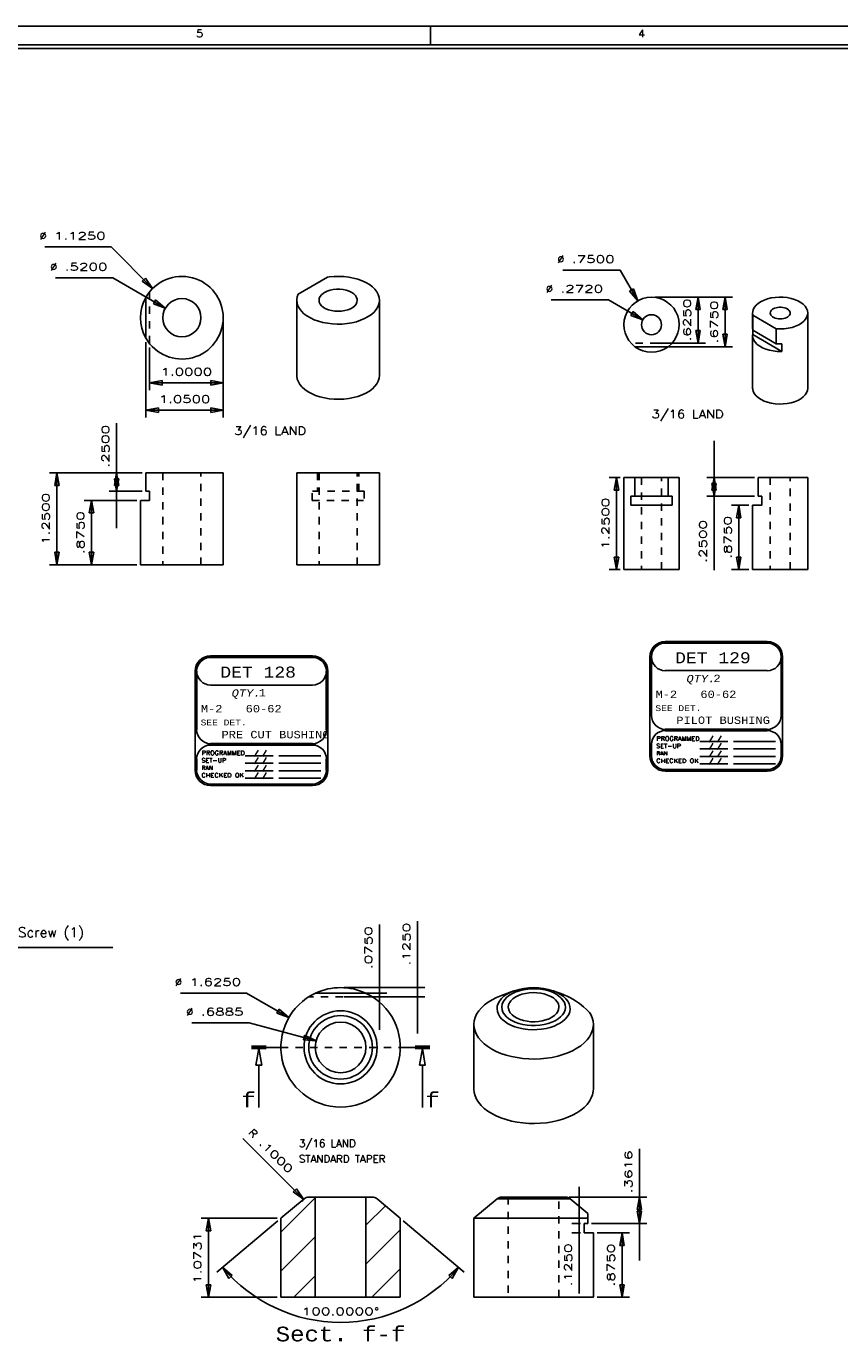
# Model space of a CAD drawing. Header units: inches. Extents: x 3 to 351, y 4 to 271.
# Tile 62 of 256: x 68 to 79, y 122 to 140. Entities that reach past the tile are written whole.
import ezdxf
from ezdxf.enums import TextEntityAlignment as Align

# ---------------------------------------------------------------- set-up
doc = ezdxf.new("R2010")
doc.units = ezdxf.units.IN
doc.header["$LTSCALE"] = 0.5
doc.header["$MEASUREMENT"] = 0
doc.linetypes.add('DIVIDE', pattern=[0.393701, 0.19685, -0.098425, 0, -0.098425])
doc.linetypes.add('HIDDEN', pattern=[0.225, 0.15, -0.075])
for name, color, linetype in [('DSS', 7, 'Continuous'), ('MFB', 7, 'Continuous'), ('PLOTVIEW1', 7, 'Continuous'), ('STR_1', 7, 'Continuous')]:
    doc.layers.add(name, color=color, linetype=linetype)
doc.styles.add('VERO0-Simplex', font='simplex_.ttf')
doc.styles.add('VERO10-Courier New', font='couri.ttf')
doc.styles.add('VERO2-Courier New', font='cour.ttf')
doc.styles.add('VERO3-RomanS', font='romans__.ttf')
doc.styles.add('VERO5-RomanD', font='romand__.ttf')

# ---------------------------------------------------------------- blocks, each defined once
blk = doc.blocks.new('ArrowheadClosed')
at = {"color": 0}
for p, q in [((0, 0), (-1, 0.18)), ((-1, 0.18), (-1, -0.18)), ((-1, -0.18), (0, 0))]:
    blk.add_line(p, q, dxfattribs=at)
blk = doc.blocks.new('ArrowheadSectionClosed')
at = {"color": 0}
for p, q in [((0, 0.02), (-1, 0.02)), ((0, 0.01), (-1, 0.01)), ((0, 0), (-1, 0)), ((0, -0.01), (-1, -0.01)), ((0, -0.02), (-1, -0.02)), ((-0.5, -0.02), (-0.7, -0.298)), ((-0.5, -0.02), (-0.3, -0.298)), ((-0.7, -0.298), (-0.3, -0.298)), ((-0.5, -0.298), (-0.5, -1))]:
    blk.add_line(p, q, dxfattribs=at)

msp = doc.modelspace()

# ---------------------------------------------------------------- linework, layer by layer
at = {"layer": 'DSS', "color": 9, "linetype": 'Continuous'}
for p, q in [((71.955, 136.109), (72.351, 136.338)), ((72.376, 136.342), (72.351, 136.338)), ((72.442, 136.348), (72.376, 136.342)), ((72.509, 136.349), (72.442, 136.348)), ((72.576, 136.346), (72.509, 136.349)), ((72.642, 136.338), (72.576, 136.346)), ((72.705, 136.326), (72.642, 136.338)), ((72.766, 136.31), (72.705, 136.326)), ((72.823, 136.289), (72.766, 136.31)), ((72.875, 136.265), (72.823, 136.289)), ((72.922, 136.238), (72.875, 136.265)), ((72.963, 136.207), (72.922, 136.238)), ((69.885, 135.506), (69.885, 136.067)), ((71.941, 136.071), (71.935, 136.032)), ((71.955, 136.109), (71.941, 136.071)), ((72.238, 136.025), (72.242, 136.051)), ((72.242, 136.051), (72.253, 136.076)), ((72.253, 136.076), (72.273, 136.1)), ((72.273, 136.1), (72.299, 136.121)), ((72.299, 136.121), (72.314, 136.131)), ((72.314, 136.131), (72.349, 136.147)), ((72.349, 136.147), (72.388, 136.161)), ((72.388, 136.161), (72.43, 136.169)), ((72.43, 136.169), (72.475, 136.174)), ((72.475, 136.174), (72.52, 136.174)), ((72.52, 136.174), (72.565, 136.169)), ((72.565, 136.169), (72.608, 136.161)), ((72.608, 136.161), (72.647, 136.147)), ((72.647, 136.147), (72.682, 136.131)), ((72.682, 136.131), (72.711, 136.111)), ((72.711, 136.111), (72.733, 136.088)), ((72.733, 136.088), (72.749, 136.063)), ((72.749, 136.063), (72.757, 136.038)), ((72.997, 136.174), (72.963, 136.207)), ((73.025, 136.138), (72.997, 136.174)), ((73.044, 136.101), (73.025, 136.138)), ((73.056, 136.063), (73.044, 136.101)), ((73.06, 136.025), (73.056, 136.063)), ((78.338, 136.044), (78.291, 136.027)), ((78.388, 136.056), (78.338, 136.044)), ((78.441, 136.064), (78.388, 136.056)), ((78.496, 136.067), (78.441, 136.064)), ((78.55, 136.066), (78.496, 136.067)), ((78.604, 136.061), (78.55, 136.066)), ((78.656, 136.05), (78.604, 136.061)), ((78.705, 136.036), (78.656, 136.05)), ((71.935, 136.032), (71.935, 136.025)), ((71.935, 136.025), (71.935, 135.004)), ((71.935, 136.025), (71.939, 135.986)), ((71.939, 135.986), (71.951, 135.948)), ((71.951, 135.948), (71.971, 135.911)), ((71.971, 135.911), (71.998, 135.875)), ((71.998, 135.875), (72.032, 135.842)), ((72.242, 135.998), (72.238, 136.025)), ((72.253, 135.973), (72.242, 135.998)), ((72.273, 135.949), (72.253, 135.973)), ((72.299, 135.928), (72.273, 135.949)), ((72.331, 135.91), (72.299, 135.928)), ((72.368, 135.895), (72.331, 135.91)), ((72.409, 135.883), (72.368, 135.895)), ((72.453, 135.877), (72.409, 135.883)), ((72.498, 135.874), (72.453, 135.877)), ((72.543, 135.877), (72.498, 135.874)), ((72.587, 135.883), (72.543, 135.877)), ((72.628, 135.895), (72.587, 135.883)), ((72.665, 135.91), (72.628, 135.895)), ((72.697, 135.928), (72.665, 135.91)), ((72.723, 135.949), (72.697, 135.928)), ((72.742, 135.973), (72.723, 135.949)), ((72.754, 135.998), (72.742, 135.973)), ((72.758, 136.025), (72.754, 135.998)), ((72.757, 136.038), (72.758, 136.025)), ((72.95, 135.831), (72.987, 135.864)), ((72.987, 135.864), (73.016, 135.899)), ((73.016, 135.899), (73.038, 135.935)), ((73.038, 135.935), (73.053, 135.973)), ((73.053, 135.973), (73.06, 136.011)), ((73.06, 135.004), (73.06, 136.025)), ((73.06, 136.011), (73.06, 136.025)), ((78.135, 135.867), (78.134, 135.851)), ((78.143, 135.898), (78.135, 135.867)), ((78.159, 135.929), (78.143, 135.898)), ((78.182, 135.957), (78.159, 135.929)), ((78.213, 135.983), (78.182, 135.957)), ((78.249, 136.007), (78.213, 135.983)), ((78.291, 136.027), (78.249, 136.007)), ((78.373, 135.851), (78.375, 135.865)), ((78.375, 135.865), (78.381, 135.878)), ((78.381, 135.878), (78.391, 135.89)), ((78.391, 135.89), (78.405, 135.902)), ((78.405, 135.902), (78.413, 135.907)), ((78.413, 135.907), (78.431, 135.915)), ((78.431, 135.915), (78.452, 135.922)), ((78.452, 135.922), (78.474, 135.927)), ((78.474, 135.927), (78.497, 135.929)), ((78.497, 135.929), (78.521, 135.929)), ((78.521, 135.929), (78.544, 135.927)), ((78.544, 135.927), (78.567, 135.922)), ((78.567, 135.922), (78.587, 135.915)), ((78.587, 135.915), (78.605, 135.907)), ((78.605, 135.907), (78.621, 135.896)), ((78.621, 135.896), (78.633, 135.884)), ((78.633, 135.884), (78.641, 135.871)), ((78.641, 135.871), (78.645, 135.858)), ((78.749, 136.017), (78.705, 136.036)), ((78.789, 135.996), (78.749, 136.017)), ((78.822, 135.971), (78.789, 135.996)), ((78.849, 135.943), (78.822, 135.971)), ((78.868, 135.913), (78.849, 135.943)), ((78.88, 135.883), (78.868, 135.913)), ((78.884, 135.851), (78.88, 135.883)), ((72.032, 135.842), (72.073, 135.811)), ((72.073, 135.811), (72.12, 135.784)), ((72.12, 135.784), (72.172, 135.76)), ((72.172, 135.76), (72.229, 135.739)), ((72.229, 135.739), (72.29, 135.723)), ((72.29, 135.723), (72.354, 135.711)), ((72.354, 135.711), (72.42, 135.703)), ((72.42, 135.703), (72.486, 135.7)), ((72.486, 135.7), (72.553, 135.701)), ((72.553, 135.701), (72.62, 135.707)), ((72.62, 135.707), (72.684, 135.718)), ((72.684, 135.718), (72.746, 135.733)), ((72.746, 135.733), (72.804, 135.752)), ((72.804, 135.752), (72.858, 135.775)), ((72.858, 135.775), (72.907, 135.802)), ((72.907, 135.802), (72.95, 135.831)), ((78.134, 135.851), (78.134, 135.647)), ((78.134, 135.851), (78.138, 135.82)), ((78.138, 135.82), (78.138, 135.616)), ((78.138, 135.82), (78.456, 135.637)), ((78.375, 135.837), (78.373, 135.851)), ((78.381, 135.824), (78.375, 135.837)), ((78.391, 135.812), (78.381, 135.824)), ((78.405, 135.801), (78.391, 135.812)), ((78.422, 135.791), (78.405, 135.801)), ((78.441, 135.783), (78.422, 135.791)), ((78.463, 135.777), (78.441, 135.783)), ((78.486, 135.774), (78.463, 135.777)), ((78.509, 135.773), (78.486, 135.774)), ((78.533, 135.774), (78.509, 135.773)), ((78.556, 135.777), (78.533, 135.774)), ((78.577, 135.783), (78.556, 135.777)), ((78.597, 135.791), (78.577, 135.783)), ((78.613, 135.801), (78.597, 135.791)), ((78.627, 135.812), (78.613, 135.801)), ((78.637, 135.824), (78.627, 135.812)), ((78.643, 135.837), (78.637, 135.824)), ((78.645, 135.851), (78.643, 135.837)), ((78.645, 135.858), (78.645, 135.851)), ((78.717, 135.671), (78.761, 135.69)), ((78.761, 135.69), (78.798, 135.713)), ((78.798, 135.713), (78.83, 135.739)), ((78.83, 135.739), (78.855, 135.767)), ((78.855, 135.767), (78.872, 135.797)), ((78.872, 135.797), (78.882, 135.828)), ((78.882, 135.828), (78.884, 135.851)), ((78.884, 134.83), (78.884, 135.851)), ((78.134, 135.647), (78.138, 135.616)), ((78.135, 135.557), (78.134, 135.545)), ((78.134, 135.545), (78.134, 134.83)), ((78.134, 135.545), (78.138, 135.513)), ((78.135, 135.557), (78.135, 135.635)), ((78.135, 135.557), (78.53, 135.329)), ((78.456, 135.433), (78.138, 135.616)), ((78.138, 135.513), (78.15, 135.483)), ((78.456, 135.433), (78.456, 135.637)), ((78.456, 135.637), (78.511, 135.635)), ((78.511, 135.635), (78.565, 135.637)), ((78.565, 135.637), (78.619, 135.644)), ((78.619, 135.644), (78.67, 135.655)), ((78.67, 135.655), (78.717, 135.671)), ((76.534, 135.392), (76.984, 135.392)), ((78.15, 135.483), (78.17, 135.453)), ((78.17, 135.453), (78.196, 135.425)), ((78.196, 135.425), (78.23, 135.4)), ((78.23, 135.4), (78.269, 135.379)), ((78.269, 135.379), (78.314, 135.36)), ((78.314, 135.36), (78.363, 135.346)), ((78.363, 135.346), (78.414, 135.335)), ((78.414, 135.335), (78.468, 135.33)), ((78.456, 135.433), (78.511, 135.43)), ((78.468, 135.33), (78.523, 135.329)), ((78.511, 135.43), (78.53, 135.431)), ((78.523, 135.329), (78.53, 135.329)), ((78.53, 135.431), (78.53, 135.329)), ((71.936, 134.991), (71.935, 135.004)), ((71.942, 134.952), (71.936, 134.991)), ((73.06, 135.004), (73.056, 134.965)), ((71.957, 134.914), (71.942, 134.952)), ((71.979, 134.878), (71.957, 134.914)), ((72.009, 134.843), (71.979, 134.878)), ((72.045, 134.811), (72.009, 134.843)), ((72.088, 134.781), (72.045, 134.811)), ((72.922, 134.791), (72.875, 134.763)), ((72.963, 134.821), (72.922, 134.791)), ((72.997, 134.855), (72.963, 134.821)), ((73.025, 134.89), (72.997, 134.855)), ((73.044, 134.927), (73.025, 134.89)), ((73.056, 134.965), (73.044, 134.927)), ((78.135, 134.815), (78.134, 134.83)), ((78.143, 134.783), (78.135, 134.815)), ((78.88, 134.799), (78.868, 134.768)), ((78.884, 134.83), (78.88, 134.799)), ((72.137, 134.755), (72.088, 134.781)), ((72.191, 134.732), (72.137, 134.755)), ((72.25, 134.712), (72.191, 134.732)), ((72.311, 134.697), (72.25, 134.712)), ((72.376, 134.687), (72.311, 134.697)), ((72.442, 134.681), (72.376, 134.687)), ((72.509, 134.679), (72.442, 134.681)), ((72.576, 134.682), (72.509, 134.679)), ((72.642, 134.69), (72.576, 134.682)), ((72.705, 134.702), (72.642, 134.69)), ((72.766, 134.718), (72.705, 134.702)), ((72.823, 134.739), (72.766, 134.718)), ((72.875, 134.763), (72.823, 134.739)), ((78.159, 134.753), (78.143, 134.783)), ((78.182, 134.724), (78.159, 134.753)), ((78.213, 134.698), (78.182, 134.724)), ((78.249, 134.675), (78.213, 134.698)), ((78.291, 134.654), (78.249, 134.675)), ((78.338, 134.638), (78.291, 134.654)), ((78.388, 134.626), (78.338, 134.638)), ((78.441, 134.618), (78.388, 134.626)), ((78.496, 134.614), (78.441, 134.618)), ((78.55, 134.615), (78.496, 134.614)), ((78.604, 134.621), (78.55, 134.615)), ((78.656, 134.631), (78.604, 134.621)), ((78.705, 134.646), (78.656, 134.631)), ((78.749, 134.664), (78.705, 134.646)), ((78.789, 134.686), (78.749, 134.664)), ((78.822, 134.711), (78.789, 134.686)), ((78.849, 134.739), (78.822, 134.711)), ((78.868, 134.768), (78.849, 134.739)), ((69.885, 133.679), (69.885, 133.429)), ((69.885, 133.679), (70.935, 133.679)), ((70.935, 132.429), (70.935, 133.679)), ((71.935, 133.679), (73.06, 133.679)), ((71.935, 133.679), (71.935, 132.429)), ((73.06, 132.429), (73.06, 133.679)), ((76.384, 133.614), (76.534, 133.614)), ((76.384, 133.614), (76.384, 132.364)), ((76.534, 133.614), (76.534, 133.364)), ((76.534, 133.614), (76.984, 133.614)), ((76.984, 133.364), (76.984, 133.614)), ((76.984, 133.614), (77.134, 133.614)), ((77.134, 132.364), (77.134, 133.614)), ((78.209, 133.364), (78.209, 133.614)), ((78.209, 133.614), (78.884, 133.614)), ((78.884, 132.364), (78.884, 133.614)), ((69.935, 133.429), (69.885, 133.429)), ((69.935, 133.304), (69.935, 133.429)), ((76.48, 133.364), (76.534, 133.364)), ((76.48, 133.239), (76.48, 133.364)), ((76.984, 133.364), (76.534, 133.364)), ((76.984, 133.364), (77.039, 133.364)), ((77.039, 133.364), (77.039, 133.239)), ((78.209, 133.364), (78.259, 133.364)), ((78.259, 133.364), (78.259, 133.239)), ((69.81, 133.304), (69.81, 132.429)), ((69.935, 133.304), (69.81, 133.304)), ((76.48, 133.239), (77.039, 133.239)), ((78.134, 133.239), (78.259, 133.239)), ((78.134, 133.239), (78.134, 132.364)), ((70.935, 132.429), (69.81, 132.429)), ((73.06, 132.429), (71.935, 132.429)), ((77.134, 132.364), (76.384, 132.364)), ((78.884, 132.364), (78.134, 132.364)), ((72.872, 126.609), (72.19, 126.609)), ((74.718, 126.577), (74.653, 126.55)), ((74.888, 126.639), (74.718, 126.577)), ((74.894, 126.641), (74.888, 126.639)), ((74.912, 126.557), (74.952, 126.577)), ((74.952, 126.577), (74.997, 126.593)), ((74.997, 126.593), (75.045, 126.605)), ((75.045, 126.605), (75.096, 126.613)), ((75.096, 126.613), (75.148, 126.616)), ((75.148, 126.616), (75.2, 126.614)), ((75.2, 126.614), (75.252, 126.608)), ((75.252, 126.608), (75.301, 126.597)), ((75.301, 126.597), (75.346, 126.582)), ((75.346, 126.582), (75.388, 126.564)), ((75.423, 126.639), (75.42, 126.641)), ((75.562, 126.588), (75.423, 126.639)), ((75.568, 126.586), (75.562, 126.588)), ((75.612, 126.568), (75.568, 126.586)), ((75.65, 126.549), (75.612, 126.568)), ((74.445, 126.409), (74.41, 126.367)), ((74.488, 126.448), (74.445, 126.409)), ((74.537, 126.485), (74.488, 126.448)), ((74.592, 126.519), (74.537, 126.485)), ((74.653, 126.55), (74.592, 126.519)), ((74.812, 126.417), (74.816, 126.447)), ((74.813, 126.399), (74.812, 126.417)), ((74.822, 126.369), (74.813, 126.399)), ((74.816, 126.447), (74.827, 126.477)), ((74.827, 126.477), (74.847, 126.505)), ((74.847, 126.505), (74.874, 126.531)), ((74.874, 126.531), (74.907, 126.554)), ((74.907, 126.554), (74.912, 126.557)), ((75.388, 126.564), (75.424, 126.542)), ((75.424, 126.542), (75.453, 126.517)), ((75.453, 126.517), (75.476, 126.49)), ((75.476, 126.49), (75.492, 126.461)), ((75.492, 126.461), (75.499, 126.431)), ((75.5, 126.417), (75.496, 126.387)), ((75.499, 126.431), (75.5, 126.417)), ((75.687, 126.528), (75.65, 126.549)), ((75.725, 126.504), (75.687, 126.528)), ((75.779, 126.466), (75.725, 126.504)), ((75.833, 126.422), (75.779, 126.466)), ((75.876, 126.384), (75.833, 126.422)), ((74.348, 126.232), (74.343, 126.186)), ((74.361, 126.278), (74.348, 126.232)), ((74.381, 126.323), (74.361, 126.278)), ((74.41, 126.367), (74.381, 126.323)), ((74.838, 126.34), (74.822, 126.369)), ((74.862, 126.313), (74.838, 126.34)), ((74.893, 126.289), (74.862, 126.313)), ((74.93, 126.267), (74.893, 126.289)), ((74.972, 126.249), (74.93, 126.267)), ((75.018, 126.235), (74.972, 126.249)), ((75.068, 126.225), (75.018, 126.235)), ((75.119, 126.219), (75.068, 126.225)), ((75.172, 126.218), (75.119, 126.219)), ((75.224, 126.222), (75.172, 126.218)), ((75.274, 126.23), (75.224, 126.222)), ((75.322, 126.243), (75.274, 126.23)), ((75.366, 126.259), (75.322, 126.243)), ((75.405, 126.28), (75.366, 126.259)), ((75.438, 126.303), (75.405, 126.28)), ((75.465, 126.329), (75.438, 126.303)), ((75.484, 126.357), (75.465, 126.329)), ((75.496, 126.387), (75.484, 126.357)), ((75.918, 126.343), (75.876, 126.384)), ((75.933, 126.319), (75.918, 126.343)), ((75.952, 126.274), (75.933, 126.319)), ((75.964, 126.228), (75.952, 126.274)), ((75.968, 126.181), (75.964, 126.228)), ((74.343, 126.186), (74.343, 126.181)), ((74.343, 126.181), (74.343, 125.305)), ((74.343, 126.181), (74.347, 126.135)), ((74.347, 126.135), (74.359, 126.089)), ((74.359, 126.089), (74.379, 126.044)), ((74.379, 126.044), (74.406, 126)), ((75.915, 126.015), (75.94, 126.059)), ((75.94, 126.059), (75.957, 126.105)), ((75.957, 126.105), (75.967, 126.151)), ((75.967, 126.151), (75.968, 126.181)), ((75.968, 125.305), (75.968, 126.181)), ((74.406, 126), (74.441, 125.958)), ((74.441, 125.958), (74.483, 125.918)), ((74.483, 125.918), (74.532, 125.881)), ((74.532, 125.881), (74.586, 125.847)), ((75.686, 125.826), (75.745, 125.858)), ((75.745, 125.858), (75.797, 125.894)), ((75.797, 125.894), (75.844, 125.932)), ((75.844, 125.932), (75.883, 125.972)), ((75.883, 125.972), (75.915, 126.015)), ((74.586, 125.847), (74.646, 125.816)), ((74.646, 125.816), (74.712, 125.789)), ((74.712, 125.789), (74.781, 125.765)), ((74.781, 125.765), (74.854, 125.746)), ((74.854, 125.746), (74.931, 125.731)), ((74.931, 125.731), (75.009, 125.72)), ((75.009, 125.72), (75.089, 125.714)), ((75.089, 125.714), (75.17, 125.712)), ((75.17, 125.712), (75.25, 125.715)), ((75.25, 125.715), (75.33, 125.723)), ((75.33, 125.723), (75.407, 125.735)), ((75.407, 125.735), (75.483, 125.752)), ((75.483, 125.752), (75.555, 125.773)), ((75.555, 125.773), (75.623, 125.798)), ((75.623, 125.798), (75.686, 125.826)), ((74.343, 125.305), (74.347, 125.259)), ((74.347, 125.259), (74.359, 125.213)), ((74.359, 125.213), (74.379, 125.168)), ((74.379, 125.168), (74.406, 125.124)), ((75.883, 125.096), (75.915, 125.139)), ((75.915, 125.139), (75.94, 125.183)), ((75.94, 125.183), (75.957, 125.228)), ((75.957, 125.228), (75.967, 125.275)), ((75.967, 125.275), (75.968, 125.305)), ((74.406, 125.124), (74.441, 125.082)), ((74.441, 125.082), (74.483, 125.042)), ((74.483, 125.042), (74.532, 125.005)), ((74.532, 125.005), (74.586, 124.971)), ((74.586, 124.971), (74.646, 124.94)), ((75.686, 124.95), (75.745, 124.982)), ((75.745, 124.982), (75.797, 125.017)), ((75.797, 125.017), (75.844, 125.055)), ((75.844, 125.055), (75.883, 125.096)), ((74.646, 124.94), (74.712, 124.912)), ((74.712, 124.912), (74.781, 124.889)), ((74.781, 124.889), (74.854, 124.87)), ((74.854, 124.87), (74.931, 124.854)), ((74.931, 124.854), (75.009, 124.844)), ((75.009, 124.844), (75.089, 124.838)), ((75.089, 124.838), (75.17, 124.836)), ((75.17, 124.836), (75.25, 124.839)), ((75.25, 124.839), (75.33, 124.847)), ((75.33, 124.847), (75.407, 124.859)), ((75.407, 124.859), (75.483, 124.876)), ((75.483, 124.876), (75.555, 124.896)), ((75.555, 124.896), (75.623, 124.921)), ((75.623, 124.921), (75.686, 124.95)), ((74.659, 123.813), (74.343, 123.548)), ((74.724, 123.836), (75.588, 123.836)), ((75.893, 123.611), (75.652, 123.813)), ((74.343, 123.548), (75.893, 123.548)), ((74.343, 123.548), (74.343, 122.475)), ((75.893, 123.548), (75.893, 123.611)), ((75.893, 123.475), (75.893, 123.548)), ((75.893, 123.475), (75.843, 123.475)), ((75.843, 123.475), (75.843, 123.35)), ((75.968, 123.35), (75.843, 123.35)), ((75.968, 122.475), (75.968, 123.35)), ((74.343, 122.475), (75.968, 122.475))]:
    msp.add_line(p, q, dxfattribs=at)
at = {"layer": 'DSS', "color": 254, "linetype": 'HIDDEN'}
for p, q in [((69.935, 136.14), (69.935, 135.433)), ((77.039, 135.442), (76.48, 135.442)), ((70.113, 133.679), (70.113, 132.429)), ((70.633, 132.429), (70.633, 133.679)), ((72.217, 133.679), (72.217, 133.429)), ((72.238, 133.679), (72.238, 132.429)), ((72.758, 132.429), (72.758, 133.679)), ((72.778, 133.429), (72.778, 133.679)), ((76.623, 133.614), (76.623, 132.364)), ((76.895, 132.364), (76.895, 133.614)), ((78.373, 133.614), (78.373, 132.364)), ((78.645, 132.364), (78.645, 133.614)), ((72.144, 133.304), (72.144, 133.429)), ((72.851, 133.429), (72.144, 133.429)), ((72.851, 133.429), (72.851, 133.304)), ((72.144, 133.304), (72.851, 133.304)), ((72.964, 126.559), (72.098, 126.559)), ((74.812, 123.836), (74.812, 122.475)), ((75.5, 122.475), (75.5, 123.836))]:
    msp.add_line(p, q, dxfattribs=at)
at = {"layer": 'DSS', "color": 56, "linetype": 'Continuous'}
for p, q in [((76.334, 133.614), (76.184, 133.614)), ((76.284, 132.364), (76.284, 133.614)), ((76.334, 132.364), (76.184, 132.364))]:
    msp.add_line(p, q, dxfattribs=at)
at = {"layer": 'DSS', "color": 96, "linetype": 'Continuous'}
for p, q in [((74.792, 126.593), (74.752, 126.565)), ((74.826, 126.579), (74.791, 126.551)), ((74.838, 126.618), (74.792, 126.593)), ((74.867, 126.603), (74.826, 126.579)), ((74.888, 126.639), (74.838, 126.618)), ((74.914, 126.624), (74.867, 126.603)), ((74.965, 126.641), (74.914, 126.624)), ((75.019, 126.654), (74.965, 126.641)), ((75.076, 126.662), (75.019, 126.654)), ((75.134, 126.666), (75.076, 126.662)), ((75.193, 126.666), (75.134, 126.666)), ((75.251, 126.66), (75.193, 126.666)), ((75.307, 126.651), (75.251, 126.66)), ((75.361, 126.637), (75.307, 126.651)), ((75.411, 126.619), (75.361, 126.637)), ((75.456, 126.597), (75.411, 126.619)), ((75.427, 126.638), (75.423, 126.639)), ((75.478, 126.616), (75.427, 126.638)), ((75.495, 126.572), (75.456, 126.597)), ((75.523, 126.591), (75.478, 126.616)), ((75.528, 126.544), (75.495, 126.572)), ((75.562, 126.562), (75.523, 126.591)), ((74.662, 126.43), (74.659, 126.394)), ((74.659, 126.394), (74.664, 126.358)), ((74.674, 126.466), (74.662, 126.43)), ((74.692, 126.501), (74.674, 126.466)), ((74.719, 126.534), (74.692, 126.501)), ((74.752, 126.565), (74.719, 126.534)), ((74.729, 126.457), (74.724, 126.423)), ((74.724, 126.423), (74.724, 126.417)), ((74.724, 126.417), (74.728, 126.383)), ((74.742, 126.49), (74.729, 126.457)), ((74.763, 126.521), (74.742, 126.49)), ((74.791, 126.551), (74.763, 126.521)), ((75.555, 126.513), (75.528, 126.544)), ((75.574, 126.481), (75.555, 126.513)), ((75.595, 126.531), (75.562, 126.562)), ((75.585, 126.448), (75.574, 126.481)), ((75.583, 126.38), (75.588, 126.414)), ((75.588, 126.414), (75.585, 126.448)), ((75.621, 126.498), (75.595, 126.531)), ((75.639, 126.463), (75.621, 126.498)), ((75.65, 126.427), (75.639, 126.463)), ((75.647, 126.355), (75.652, 126.391)), ((75.652, 126.391), (75.65, 126.427)), ((74.664, 126.358), (74.677, 126.322)), ((74.677, 126.322), (74.697, 126.288)), ((74.697, 126.288), (74.725, 126.255)), ((74.725, 126.255), (74.76, 126.225)), ((74.728, 126.383), (74.739, 126.35)), ((74.739, 126.35), (74.759, 126.318)), ((74.759, 126.318), (74.786, 126.288)), ((74.76, 126.225), (74.801, 126.197)), ((74.786, 126.288), (74.82, 126.26)), ((74.82, 126.26), (74.86, 126.235)), ((74.86, 126.235), (74.905, 126.214)), ((74.905, 126.214), (74.955, 126.196)), ((75.352, 126.194), (75.402, 126.212)), ((75.402, 126.212), (75.448, 126.233)), ((75.448, 126.233), (75.489, 126.258)), ((75.489, 126.258), (75.523, 126.285)), ((75.507, 126.195), (75.549, 126.222)), ((75.523, 126.285), (75.55, 126.315)), ((75.549, 126.222), (75.584, 126.253)), ((75.55, 126.315), (75.571, 126.347)), ((75.571, 126.347), (75.583, 126.38)), ((75.584, 126.253), (75.612, 126.285)), ((75.612, 126.285), (75.633, 126.319)), ((75.633, 126.319), (75.647, 126.355)), ((74.801, 126.197), (74.848, 126.173)), ((74.848, 126.173), (74.9, 126.152)), ((74.9, 126.152), (74.956, 126.135)), ((74.955, 126.196), (75.009, 126.182)), ((74.956, 126.135), (75.015, 126.123)), ((75.009, 126.182), (75.066, 126.173)), ((75.015, 126.123), (75.076, 126.115)), ((75.066, 126.173), (75.124, 126.168)), ((75.076, 126.115), (75.139, 126.111)), ((75.124, 126.168), (75.183, 126.168)), ((75.139, 126.111), (75.202, 126.112)), ((75.183, 126.168), (75.241, 126.172)), ((75.202, 126.112), (75.264, 126.118)), ((75.241, 126.172), (75.298, 126.181)), ((75.264, 126.118), (75.325, 126.128)), ((75.298, 126.181), (75.352, 126.194)), ((75.325, 126.128), (75.382, 126.143)), ((75.382, 126.143), (75.436, 126.161)), ((75.436, 126.161), (75.486, 126.184)), ((75.486, 126.184), (75.507, 126.195)), ((74.659, 123.813), (75.652, 123.813))]:
    msp.add_line(p, q, dxfattribs=at)
at = {"layer": 'DSS', "color": 100, "linetype": 'DIVIDE'}
msp.add_line((71.718, 125.871), (73.343, 125.871), dxfattribs=at)
at = {"layer": 'DSS', "color": 9, "linetype": 'Continuous', "extrusion": (0, 0, -1)}
for centre, radius in [((-70.373, 135.787), 0.26), ((-76.759, 135.692), 0.136), ((-72.531, 125.871), 0.344)]:
    msp.add_circle(centre, radius, dxfattribs=at)
at = {"layer": 'DSS', "color": 96, "linetype": 'Continuous'}
for radius in [0.497, 0.432]:
    msp.add_circle((72.531, 125.871), radius, dxfattribs=at)
at = {"layer": 'DSS', "color": 9, "linetype": 'Continuous'}
for centre, radius, start, end in [((70.373, 135.787), 0.562, 209.9264, 150.0736), ((76.759, 135.692), 0.375, 306.8699, 233.1301), ((76.759, 135.692), 0.375, 233.1301, 306.8699), ((72.531, 125.871), 0.812, 114.8116, 65.1884), ((75.156, 125.901), 0.783, 70.4079, 109.5426), ((74.724, 123.736), 0.1, 90, 130), ((75.588, 123.736), 0.1, 50, 90)]:
    msp.add_arc(centre, radius, start, end, dxfattribs=at)
at = {"layer": 'DSS', "color": 9, "linetype": 'Continuous', "extrusion": (0, 0, -1)}
for centre, radius, start, end in [((-70.373, 135.787), 0.562, 330.0736, 29.9264), ((-72.531, 125.871), 0.812, 65.1884, 114.8116)]:
    msp.add_arc(centre, radius, start, end, dxfattribs=at)
at = {"layer": 'MFB', "color": 56, "linetype": 'Continuous'}
for p, q in [((69.411, 136.749), (68.511, 136.749)), ((69.975, 136.184), (69.411, 136.749)), ((76.332, 136.432), (75.552, 136.432)), ((76.572, 136.017), (76.332, 136.432)), ((69.436, 136.328), (68.656, 136.328)), ((69.436, 136.328), (70.148, 135.917)), ((76.809, 136.067), (77.492, 136.067)), ((76.809, 136.067), (77.859, 136.067)), ((77.392, 135.442), (77.392, 136.067)), ((77.759, 135.392), (77.759, 136.067)), ((76.176, 136.029), (75.396, 136.029)), ((76.176, 136.029), (76.641, 135.76)), ((70.935, 135.737), (70.935, 134.802)), ((70.935, 135.737), (70.935, 134.43)), ((69.885, 135.456), (69.885, 134.43)), ((69.935, 135.383), (69.935, 134.802)), ((76.809, 135.442), (77.492, 135.442)), ((76.809, 135.392), (77.859, 135.392)), ((69.935, 134.902), (70.935, 134.902)), ((69.885, 134.53), (70.935, 134.53)), ((69.486, 133.679), (69.486, 134.355)), ((77.609, 133.614), (77.609, 134.114)), ((69.835, 133.679), (68.574, 133.679)), ((68.674, 132.429), (68.674, 133.679)), ((69.835, 133.679), (69.386, 133.679)), ((69.486, 133.429), (69.486, 133.679)), ((78.159, 133.614), (77.509, 133.614)), ((77.609, 133.364), (77.609, 133.614)), ((69.835, 133.429), (69.386, 133.429)), ((69.486, 133.429), (69.486, 132.929)), ((78.159, 133.364), (77.509, 133.364)), ((77.609, 132.357), (77.609, 133.364)), ((69.76, 133.304), (69.043, 133.304)), ((69.143, 132.429), (69.143, 133.304)), ((78.084, 133.239), (77.845, 133.239)), ((77.945, 132.364), (77.945, 133.239)), ((69.76, 132.429), (68.574, 132.429)), ((69.76, 132.429), (69.043, 132.429)), ((78.084, 132.364), (77.845, 132.364)), ((73.059, 126.684), (73.059, 127.541)), ((73.576, 126.684), (73.576, 127.588)), ((65.632, 127.23), (69.432, 127.23)), ((71.253, 126.609), (70.353, 126.609)), ((71.827, 126.278), (71.253, 126.609)), ((72.581, 126.684), (73.159, 126.684)), ((72.581, 126.684), (73.676, 126.684)), ((72.581, 126.609), (73.159, 126.609)), ((73.059, 126.609), (73.059, 126.684)), ((73.059, 126.609), (73.059, 126.109)), ((73.576, 126.559), (73.576, 126.684)), ((72.581, 126.559), (73.676, 126.559)), ((73.576, 126.559), (73.576, 126.059)), ((71.287, 126.205), (70.507, 126.205)), ((71.287, 126.205), (72.198, 125.961)), ((71.202, 124.633), (72.028, 123.807)), ((76.594, 123.836), (76.594, 124.494)), ((75.776, 123.475), (75.776, 123.975)), ((75.638, 123.836), (76.694, 123.836)), ((76.594, 123.475), (76.594, 123.836)), ((71.668, 123.548), (70.635, 123.548)), ((70.735, 122.475), (70.735, 123.548)), ((75.793, 123.475), (75.676, 123.475)), ((75.793, 123.35), (75.676, 123.35)), ((75.776, 123.35), (75.776, 123.475)), ((75.776, 122.525), (75.776, 123.35)), ((75.943, 123.475), (76.694, 123.475)), ((76.018, 123.35), (76.458, 123.35)), ((76.358, 122.475), (76.358, 123.35)), ((76.594, 123.475), (76.594, 122.975)), ((71.668, 122.475), (70.635, 122.475)), ((76.018, 122.475), (76.458, 122.475))]:
    msp.add_line(p, q, dxfattribs=at)
at = {"layer": 'MFB', "color": 9, "linetype": 'Continuous'}
for p, q in [((72.187, 123.826), (71.718, 123.358)), ((71.718, 123.548), (72.034, 123.813)), ((72.099, 123.836), (72.187, 123.836)), ((72.187, 122.475), (72.187, 123.836)), ((72.875, 123.836), (72.187, 123.836)), ((72.875, 123.836), (72.875, 122.475)), ((72.875, 123.836), (72.963, 123.836)), ((73.14, 123.719), (72.875, 123.454)), ((73.027, 123.813), (73.343, 123.548)), ((71.718, 122.475), (71.718, 123.548)), ((73.343, 123.548), (73.343, 122.475)), ((73.343, 123.392), (72.875, 122.924)), ((72.187, 123.296), (71.718, 122.828)), ((73.343, 122.862), (72.956, 122.475)), ((72.187, 122.766), (71.895, 122.475)), ((72.187, 122.475), (71.718, 122.475)), ((72.187, 122.475), (72.875, 122.475)), ((73.343, 122.475), (72.875, 122.475))]:
    msp.add_line(p, q, dxfattribs=at)
at = {"layer": 'MFB', "color": 56, "linetype": 'Continuous', "extrusion": (0, 0, -1)}
msp.add_arc((-72.099, 123.736), 0.1, 23.4349, 45, dxfattribs=at)
at = {"layer": 'MFB', "color": 9, "linetype": 'Continuous', "extrusion": (0, 0, -1)}
for centre, start, end in [((-72.099, 123.736), 50, 90), ((-72.963, 123.736), 90, 130)]:
    msp.add_arc(centre, 0.1, start, end, dxfattribs=at)
at = {"layer": 'PLOTVIEW1', "color": 97, "linetype": 'Continuous'}
for p, q in [((96.752, 139.748), (50.752, 139.748)), ((73.752, 139.748), (73.752, 139.498)), ((96.752, 139.498), (50.752, 139.498)), ((96.752, 139.448), (50.752, 139.448))]:
    msp.add_line(p, q, dxfattribs=at)
at = {"layer": 'PLOTVIEW1', "color": 7, "linetype": 'Continuous'}
for p, q in [((78.333, 131.387), (76.946, 131.387)), ((78.333, 131.366), (76.946, 131.366)), ((72.15, 131.191), (70.762, 131.191)), ((72.15, 131.17), (70.762, 131.17)), ((76.737, 131.178), (76.737, 129.833)), ((76.758, 131.178), (76.758, 130.381)), ((78.521, 130.381), (78.521, 131.178)), ((78.542, 129.833), (78.542, 131.178)), ((70.554, 130.983), (70.554, 129.638)), ((70.575, 130.983), (70.575, 130.186)), ((72.337, 130.186), (72.337, 130.983)), ((72.358, 129.638), (72.358, 130.983)), ((76.946, 130.991), (78.333, 130.991)), ((70.762, 130.795), (72.15, 130.795)), ((76.946, 130.194), (78.333, 130.194)), ((78.333, 130.175), (76.946, 130.175)), ((70.762, 129.999), (72.15, 129.999)), ((72.15, 129.98), (70.762, 129.98)), ((76.758, 129.988), (76.758, 129.833)), ((77.417, 130.029), (77.798, 130.029)), ((77.874, 130.029), (78.445, 130.029)), ((78.521, 129.833), (78.521, 129.988)), ((70.575, 129.792), (70.575, 129.638)), ((71.234, 129.833), (71.615, 129.833)), ((71.691, 129.833), (72.262, 129.833)), ((72.337, 129.638), (72.337, 129.792)), ((77.417, 129.927), (77.798, 129.927)), ((77.417, 129.826), (77.798, 129.826)), ((77.874, 129.927), (78.445, 129.927)), ((77.874, 129.826), (78.445, 129.826)), ((71.234, 129.732), (71.615, 129.732)), ((71.234, 129.631), (71.615, 129.631)), ((71.691, 129.732), (72.262, 129.732)), ((71.691, 129.631), (72.262, 129.631)), ((76.946, 129.645), (78.333, 129.645)), ((76.946, 129.624), (78.333, 129.624)), ((77.417, 129.725), (77.798, 129.725)), ((77.874, 129.725), (78.445, 129.725)), ((70.762, 129.45), (72.15, 129.45)), ((70.762, 129.429), (72.15, 129.429)), ((71.234, 129.53), (71.615, 129.53)), ((71.691, 129.53), (72.262, 129.53))]:
    msp.add_line(p, q, dxfattribs=at)
for centre, radius, start, end in [((76.946, 131.178), 0.209, 90, 180), ((76.946, 131.178), 0.188, 90, 180), ((76.946, 131.178), 0.188, 90, 270), ((78.333, 131.178), 0.209, 0, 90), ((78.333, 131.178), 0.188, 0, 90), ((78.333, 131.178), 0.188, 270, 90), ((70.762, 130.983), 0.209, 90, 180), ((70.762, 130.983), 0.188, 90, 180), ((70.762, 130.983), 0.188, 90, 270), ((72.15, 130.983), 0.209, 0, 90), ((72.15, 130.983), 0.188, 0, 90), ((72.15, 130.983), 0.188, 270, 90), ((76.946, 130.381), 0.188, 180, 270), ((78.333, 130.381), 0.188, 270, 0), ((70.762, 130.186), 0.188, 180, 270), ((72.15, 130.186), 0.188, 270, 0), ((76.946, 129.988), 0.188, 90, 180), ((78.333, 129.988), 0.188, 0, 90), ((70.762, 129.792), 0.188, 90, 180), ((72.15, 129.792), 0.188, 0, 90), ((76.946, 129.833), 0.209, 180, 270), ((76.946, 129.833), 0.188, 180, 270), ((78.333, 129.833), 0.188, 270, 0), ((78.333, 129.833), 0.209, 270, 0), ((70.762, 129.638), 0.209, 180, 270), ((70.762, 129.638), 0.188, 180, 270), ((72.15, 129.638), 0.188, 270, 0), ((72.15, 129.638), 0.209, 270, 0)]:
    msp.add_arc(centre, radius, start, end, dxfattribs=at)
at = {"layer": 'STR_1', "color": 100, "linetype": 'Continuous'}
for p, q in [((71.318, 125.871), (71.718, 125.871)), ((73.343, 125.871), (73.743, 125.871))]:
    msp.add_line(p, q, dxfattribs=at)
at = {"layer": 'STR_1', "color": 56, "linetype": 'Continuous'}
for p, q in [((71.68, 123.515), (70.849, 122.818)), ((73.382, 123.515), (74.213, 122.818))]:
    msp.add_line(p, q, dxfattribs=at)
msp.add_arc((72.531, 124.229), 2.096, 220, 320, dxfattribs=at)

# ---------------------------------------------------------------- block references
at = {"layer": 'DSS', "color": 56, "linetype": 'Continuous', "xscale": 0.170138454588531, "yscale": 0.170138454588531, "zscale": 0.170138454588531, "rotation": 90}
msp.add_blockref('ArrowheadClosed', (76.284, 133.614), dxfattribs=at)
at = {"layer": 'DSS', "color": 56, "linetype": 'Continuous', "extrusion": (0, 0, -1), "xscale": 0.170138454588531, "yscale": 0.170138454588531, "zscale": 0.170138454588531, "rotation": 270}
msp.add_blockref('ArrowheadClosed', (-76.284, 132.364), dxfattribs=at)
at = {"layer": 'MFB', "color": 56, "linetype": 'Continuous', "extrusion": (0, 0, -1), "xscale": 0.170138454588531, "yscale": 0.170138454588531, "zscale": 0.170138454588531}
for p, rotation in [((-69.975, 136.184), 224.9999999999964), ((-76.572, 136.017), 240.0000000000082), ((-77.392, 135.442), 270), ((-77.759, 135.392), 270), ((-69.486, 133.429), 270), ((-77.609, 133.364), 270), ((-68.674, 132.429), 270), ((-69.143, 132.429), 270), ((-77.945, 132.364), 270), ((-71.827, 126.278), 209.999999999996), ((-76.594, 123.475), 270), ((-70.735, 122.475), 270), ((-76.358, 122.475), 270)]:
    msp.add_blockref('ArrowheadClosed', p, dxfattribs=dict(at, rotation=rotation))
at = {"layer": 'MFB', "color": 56, "linetype": 'Continuous', "xscale": 0.170138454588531, "yscale": 0.170138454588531, "zscale": 0.170138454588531}
for p, rotation in [((77.392, 136.067), 90), ((77.759, 136.067), 90), ((70.148, 135.917), 329.9999999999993), ((76.641, 135.76), 329.999999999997), ((68.674, 133.679), 90), ((69.486, 133.679), 90), ((77.609, 133.614), 90), ((69.143, 133.304), 90), ((77.945, 133.239), 90), ((72.198, 125.961), 345.0000000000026), ((72.028, 123.807), 314.9999999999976), ((76.594, 123.836), 90), ((70.735, 123.548), 90), ((76.358, 123.35), 90)]:
    msp.add_blockref('ArrowheadClosed', p, dxfattribs=dict(at, rotation=rotation))
at = {"layer": 'MFB', "color": 56, "linetype": 'Continuous', "extrusion": (0, 0, -1), "xscale": 0.170138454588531, "yscale": 0.170138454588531, "zscale": 0.170138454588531}
for p in [(-69.935, 134.902), (-69.885, 134.53)]:
    msp.add_blockref('ArrowheadClosed', p, dxfattribs=at)
at = {"layer": 'MFB', "color": 56, "linetype": 'Continuous', "xscale": 0.170138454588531, "yscale": 0.170138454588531, "zscale": 0.170138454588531}
for p in [(70.935, 134.902), (70.935, 134.53)]:
    msp.add_blockref('ArrowheadClosed', p, dxfattribs=at)
at = {"layer": 'STR_1', "color": 100, "linetype": 'Continuous', "extrusion": (0, 0, -1), "xscale": 0.2, "yscale": 0.8160000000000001}
msp.add_blockref('ArrowheadSectionClosed', (-71.318, 125.871), dxfattribs=at)
at = {"layer": 'STR_1', "color": 100, "linetype": 'Continuous', "xscale": 0.2, "yscale": 0.8160000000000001}
msp.add_blockref('ArrowheadSectionClosed', (73.743, 125.871), dxfattribs=at)
at = {"layer": 'STR_1', "color": 56, "linetype": 'Continuous', "extrusion": (0, 0, -1), "xscale": 0.170138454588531, "yscale": 0.170138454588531, "zscale": 0.170138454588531}
for p, rotation in [((-70.925, 122.882), 50.00000000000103), ((-74.136, 122.882), 129.999999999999)]:
    msp.add_blockref('ArrowheadClosed', p, dxfattribs=dict(at, rotation=rotation))

# ---------------------------------------------------------------- texts
at = {"layer": 'DSS', "color": 230, "linetype": 'Continuous', "style": 'VERO0-Simplex', "width": 1.410379}
msp.add_text('1.2500', height=0.1, rotation=90, dxfattribs=at).set_placement((76.184, 132.639), (76.184, 133.339), align=Align.FIT)
at = {"layer": 'MFB', "color": 7, "linetype": 'Continuous'}
for s, height, style, width, p, p2 in [('%%c', 0.1, 'VERO0-Simplex', 1.123247, (68.436, 136.849), (68.536, 136.849)), ('1.1250', 0.1, 'VERO0-Simplex', 1.465878, (68.636, 136.849), (69.336, 136.849)), ('%%c', 0.1, 'VERO0-Simplex', 1.123247, (75.477, 136.532), (75.577, 136.532)), ('.7500', 0.1, 'VERO0-Simplex', 1.376302, (75.677, 136.532), (76.257, 136.532)), ('%%c', 0.1, 'VERO0-Simplex', 1.123247, (68.581, 136.428), (68.681, 136.428)), ('.5200', 0.1, 'VERO0-Simplex', 1.376302, (68.781, 136.428), (69.361, 136.428)), ('%%c', 0.1, 'VERO0-Simplex', 1.123247, (75.321, 136.129), (75.421, 136.129)), ('.2720', 0.1, 'VERO0-Simplex', 1.376302, (75.521, 136.129), (76.101, 136.129)), ('1.0000', 0.1, 'VERO0-Simplex', 1.410379, (70.085, 135.002), (70.785, 135.002)), ('1.0500', 0.1, 'VERO0-Simplex', 1.410379, (70.06, 134.63), (70.76, 134.63)), ('%%c', 0.1, 'VERO0-Simplex', 1.123247, (70.278, 126.709), (70.378, 126.709)), ('1.6250', 0.1, 'VERO0-Simplex', 1.410379, (70.478, 126.709), (71.178, 126.709)), ('%%c', 0.1, 'VERO0-Simplex', 1.123247, (70.432, 126.305), (70.532, 126.305)), ('.6885', 0.1, 'VERO0-Simplex', 1.376302, (70.632, 126.305), (71.212, 126.305)), ('Sect. f-f', 0.2, 'VERO2-Courier New', 0.932229, (71.649, 121.875), (73.412, 121.875))]:
    msp.add_text(s, height=height, dxfattribs=dict(at, style=style, width=width)).set_placement(p, p2, align=Align.FIT)
at = {"layer": 'MFB', "color": 7, "linetype": 'Continuous', "style": 'VERO0-Simplex'}
for s, rotation, width, p, p2 in [('.6250', 90, 1.376302, (77.292, 135.465), (77.292, 136.045)), ('.6750', 90, 1.376302, (77.659, 135.44), (77.659, 136.02)), ('.2500', 90, 1.376302, (69.386, 133.75), (69.386, 134.33)), ('1.2500', 90, 1.410379, (68.574, 132.704), (68.574, 133.404)), ('.8750', 90, 1.376302, (69.043, 132.577), (69.043, 133.157)), ('.2500', 90, 1.376302, (77.509, 132.457), (77.509, 133.037)), ('.8750', 90, 1.376302, (77.845, 132.512), (77.845, 133.092)), ('.0750', 90, 1.376302, (72.959, 126.936), (72.959, 127.516)), ('.1250', 90, 1.440535, (73.476, 126.983), (73.476, 127.563)), ('R', 315, 1.016021, (71.272, 124.704), (71.343, 124.633)), ('.1000', 315, 1.440535, (71.414, 124.562), (71.824, 124.152)), ('.3616', 90, 1.440535, (76.494, 123.889), (76.494, 124.469)), ('1.0731', 90, 1.465878, (70.635, 122.661), (70.635, 123.361)), ('.1250', 90, 1.440535, (75.676, 122.625), (75.676, 123.205)), ('.8750', 90, 1.376302, (76.258, 122.622), (76.258, 123.202))]:
    msp.add_text(s, height=0.1, rotation=rotation, dxfattribs=dict(at, width=width)).set_placement(p, p2, align=Align.FIT)
at = {"layer": 'MFB', "color": 7, "linetype": 'Continuous', "attachment_point": 1, "style": 'VERO0-Simplex'}
for s, insert, char_height, line_spacing_factor in [('Drill & Counterboring\\P1/4 x 20 UNC Cap Head Screw (1)', (65.732, 127.63), 0.135, 0.56875), ('3/16 LAND \\PSTANDARD TAPER', (71.964, 124.617), 0.1025, 1.23125)]:
    msp.add_mtext(s, dxfattribs=dict(at, insert=insert, char_height=char_height, line_spacing_factor=line_spacing_factor))
at = {"layer": 'PLOTVIEW1', "color": 56, "linetype": 'Continuous', "style": 'VERO5-RomanD', "width": 1.000527}
for s, p, p2 in [('5', (70.568, 139.6), (70.662, 139.6)), ('4', (76.577, 139.6), (76.671, 139.6))]:
    msp.add_text(s, height=0.1, dxfattribs=at).set_placement(p, p2, align=Align.FIT)
at = {"layer": 'PLOTVIEW1', "color": 7, "linetype": 'Continuous'}
for s, height, style, width, p, p2 in [('3/16 LAND', 0.1128, 'VERO3-RomanS', 0.999191, (76.761, 134.421), (77.739, 134.421)), ('3/16 LAND', 0.1128, 'VERO3-RomanS', 0.999191, (71.085, 134.194), (72.062, 134.194)), ('DET 129', 0.15, 'VERO2-Courier New', 0.932229, (77.08, 131.091), (78.108, 131.091)), ('DET 128', 0.15, 'VERO2-Courier New', 0.932229, (70.896, 130.896), (71.924, 130.896)), ('QTY.', 0.1, 'VERO10-Courier New', 0.932229, (77.234, 130.832), (77.625, 130.832)), ('2', 0.1, 'VERO2-Courier New', 0.932229, (77.601, 130.836), (77.699, 130.836)), ('QTY.', 0.1, 'VERO10-Courier New', 0.932229, (71.05, 130.636), (71.442, 130.636)), ('1', 0.1, 'VERO2-Courier New', 0.932229, (71.418, 130.641), (71.516, 130.641)), ('M-2', 0.1, 'VERO2-Courier New', 0.932229, (76.814, 130.619), (77.108, 130.619)), ('60-62', 0.1, 'VERO2-Courier New', 0.932229, (77.424, 130.619), (77.913, 130.619)), ('M-2', 0.1, 'VERO2-Courier New', 0.932229, (70.631, 130.424), (70.925, 130.424)), ('60-62', 0.1, 'VERO2-Courier New', 0.932229, (71.24, 130.424), (71.73, 130.424)), ('SEE DET.', 0.08, 'VERO2-Courier New', 0.932229, (76.811, 130.441), (77.438, 130.441)), ('SEE DET.', 0.08, 'VERO2-Courier New', 0.932229, (70.628, 130.246), (71.254, 130.246)), ('PILOT BUSHING', 0.1, 'VERO2-Courier New', 0.932229, (77.096, 130.267), (78.369, 130.267)), ('PRE CUT BUSHING', 0.1, 'VERO2-Courier New', 0.932229, (70.912, 130.072), (72.381, 130.072)), ('SET-UP', 0.0565, 'VERO3-RomanS', 0.999446, (76.823, 129.939), (77.16, 129.939)), ('PROGRAMMED', 0.0575, 'VERO3-RomanS', 0.998853, (76.826, 130.039), (77.411, 130.039)), ('/ /', 0.0563, 'VERO3-RomanS', 0.998835, (77.535, 130.038), (77.711, 130.038)), ('/ /', 0.0563, 'VERO3-RomanS', 0.998835, (77.535, 129.937), (77.711, 129.937)), ('SET-UP', 0.0565, 'VERO3-RomanS', 0.999446, (70.639, 129.744), (70.976, 129.744)), ('PROGRAMMED', 0.0575, 'VERO3-RomanS', 0.998853, (70.642, 129.844), (71.228, 129.844)), ('/ /', 0.0563, 'VERO3-RomanS', 0.998835, (71.351, 129.843), (71.527, 129.843)), ('/ /', 0.0563, 'VERO3-RomanS', 0.998835, (71.351, 129.742), (71.527, 129.742)), ('CHECKED OK', 0.0548, 'VERO3-RomanS', 0.99943, (76.823, 129.738), (77.4, 129.738)), ('RAN', 0.0516, 'VERO3-RomanS', 0.998942, (76.826, 129.84), (76.977, 129.84)), ('/ /', 0.0563, 'VERO3-RomanS', 0.998835, (77.535, 129.836), (77.711, 129.836)), ('/ /', 0.0563, 'VERO3-RomanS', 0.998835, (77.535, 129.734), (77.711, 129.734)), ('RAN', 0.0516, 'VERO3-RomanS', 0.998942, (70.642, 129.644), (70.794, 129.644)), ('/ /', 0.0563, 'VERO3-RomanS', 0.998835, (71.351, 129.64), (71.527, 129.64)), ('CHECKED OK', 0.0548, 'VERO3-RomanS', 0.99943, (70.639, 129.542), (71.216, 129.542)), ('/ /', 0.0563, 'VERO3-RomanS', 0.998835, (71.351, 129.539), (71.527, 129.539))]:
    msp.add_text(s, height=height, dxfattribs=dict(at, style=style, width=width)).set_placement(p, p2, align=Align.FIT)
at = {"layer": 'STR_1', "color": 7, "linetype": 'Continuous'}
for s, height, style, width, p, p2 in [('f', 0.2, 'VERO2-Courier New', 0.932229, (71.182, 125.055), (71.378, 125.055)), ('f', 0.2, 'VERO2-Courier New', 0.932229, (73.683, 125.055), (73.879, 125.055)), ('100.0000%%d', 0.1, 'VERO0-Simplex', 1.32337, (72.001, 122.233), (73.061, 122.233))]:
    msp.add_text(s, height=height, dxfattribs=dict(at, style=style, width=width)).set_placement(p, p2, align=Align.FIT)

doc.saveas('drawing.dxf')
